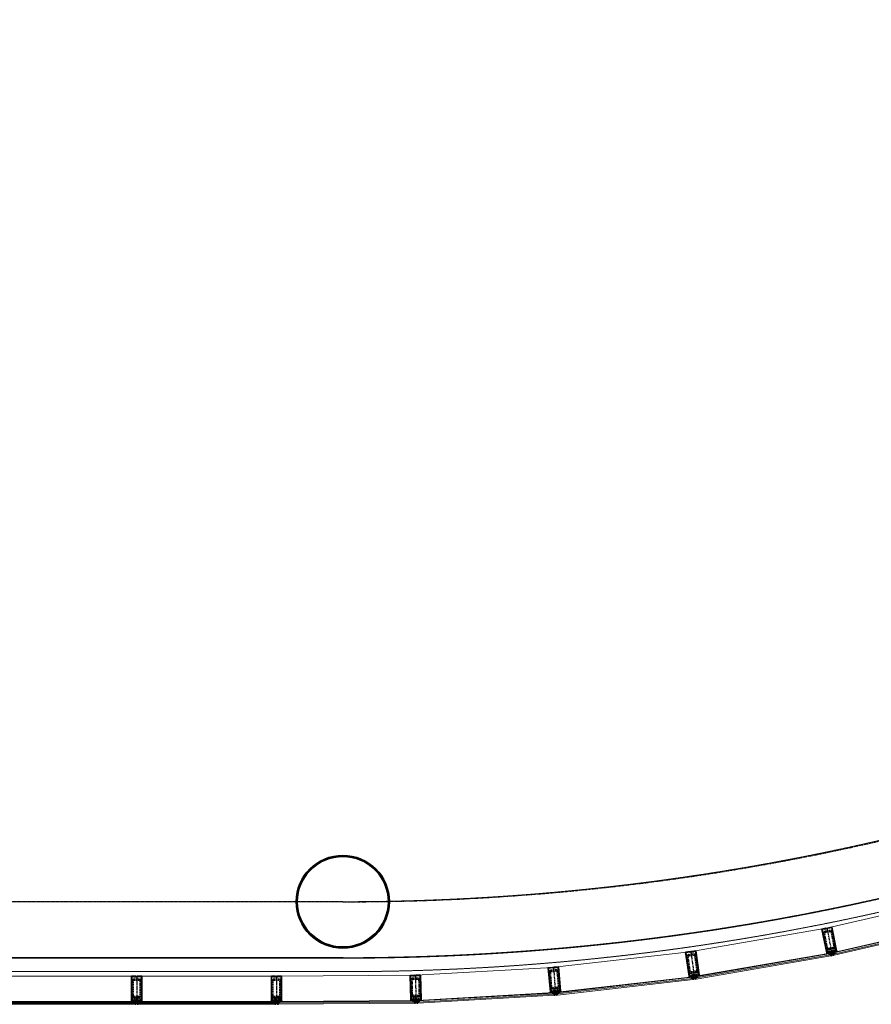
# Model space of a CAD drawing. Header units: millimetres. Extents: x 98667 to 994031, y -2704 to 533009.
# Tile 53 of 256: x 437862 to 447000, y 143919 to 154479. Entities that reach past the tile are written whole.
import ezdxf

# ---------------------------------------------------------------- set-up
doc = ezdxf.new("R2010")
doc.units = ezdxf.units.MM
for name, pattern in [('AP03000E0$0$CENTER', [50.8, 31.75, -6.35, 6.35, -6.35]), ('AP03000E0$0$HIDDEN', [9.525, 6.35, -3.175]), ('AP03000E0$0$HIDDENX2', [19.05, 12.7, -6.35]), ('sp00000g0$0$CENTER', [50.8, 31.75, -6.35, 6.35, -6.35])]:
    doc.linetypes.add(name, pattern=pattern)
for name, color, linetype in [('A-COL ENCLOUSER INNER', 1, 'Continuous'), ('A-COL ENCLOUSER OUTER', 6, 'Continuous'), ('sp00000g0$0$S-GRID', 1, 'sp00000g0$0$CENTER')]:
    doc.layers.add(name, color=color, linetype=linetype)
for name, color, linetype, lineweight in [('AP03000E0$0$A-FLOR-EDGE', 1, 'AP03000E0$0$HIDDENX2', 15), ('AP03000E0$0$A-GLAZ-FULL-EXTR', 2, 'Continuous', 20), ('AP03000E0$0$A-GLAZ-MULL-EXTR', 3, 'Continuous', 35), ('AP03000E0$0$A-WALL-FNSH', 1, 'Continuous', 15)]:
    doc.layers.add(name, color=color, linetype=linetype, lineweight=lineweight)
doc.layers.add('AP03000E0$0$A-Slab Edge Guide', color=55, linetype='Continuous', lineweight=15, plot=False)

msp = doc.modelspace()

# ---------------------------------------------------------------- linework, layer by layer
at = {"color": 251, "linetype": 'AP03000E0$0$CENTER'}
for p, q in [((446523, 144736), (446582, 144442)), ((445062, 144485), (445104, 144188)), ((443588, 144316), (443614, 144017)), ((439117, 144219), (439117, 143919)), ((440617, 144219), (440617, 143919)), ((442107, 144230), (442115, 143930))]:
    msp.add_line(p, q, dxfattribs=at)
at = {"layer": 'A-COL ENCLOUSER INNER', "color": 251}
for radius in [494, 485]:
    msp.add_circle((441329, 145019), radius, dxfattribs=at)
at = {"layer": 'A-COL ENCLOUSER OUTER', "color": 251}
msp.add_circle((441329, 145019), 500, dxfattribs=at)
at = {"layer": 'AP03000E0$0$A-FLOR-EDGE', "color": 251, "linetype": 'AP03000E0$0$HIDDEN'}
msp.add_line((441329, 144269), (402091, 144269), dxfattribs=at)
msp.add_arc((441331, 170536), 26267, 269.9967, 0.0004, dxfattribs=at)
at = {"layer": 'AP03000E0$0$A-GLAZ-FULL-EXTR', "color": 251}
for p, q in [((447960, 145067), (446532, 144738)), ((446593, 144475), (448020, 144804)), ((448022, 144798), (446594, 144469)), ((445071, 144486), (446514, 144734)), ((446597, 144457), (448024, 144787)), ((448027, 144775), (446600, 144446)), ((445053, 144483), (443597, 144316)), ((446594, 144469), (446593, 144475)), ((446606, 144472), (446594, 144469)), ((446609, 144460), (446606, 144472)), ((446614, 144461), (446612, 144473)), ((446560, 144468), (445116, 144220)), ((445117, 144214), (446561, 144462)), ((446563, 144450), (445119, 144202)), ((445121, 144190), (446565, 144439)), ((446545, 144447), (446543, 144459)), ((446544, 144456), (446550, 144457)), ((446545, 144450), (446544, 144456)), ((446551, 144451), (446545, 144450)), ((446549, 144460), (446561, 144462)), ((446551, 144448), (446549, 144460)), ((446550, 144457), (446551, 144451)), ((446563, 144450), (446551, 144448)), ((446561, 144462), (446560, 144468)), ((446561, 144462), (446563, 144450)), ((446565, 144439), (446563, 144450)), ((446594, 144469), (446597, 144457)), ((446597, 144457), (446609, 144460)), ((446600, 144446), (446597, 144457)), ((446612, 144470), (446607, 144469)), ((446607, 144469), (446608, 144463)), ((446608, 144463), (446614, 144464)), ((446614, 144464), (446612, 144470)), ((442116, 144230), (443579, 144315)), ((439099, 144219), (437634, 144219)), ((440599, 144219), (439134, 144219)), ((442096, 144230), (440632, 144219)), ((443628, 144048), (445083, 144215)), ((445084, 144209), (443629, 144042)), ((443630, 144030), (445085, 144197)), ((445087, 144185), (443631, 144018)), ((445068, 144195), (445066, 144207)), ((445067, 144204), (445073, 144205)), ((445067, 144198), (445067, 144204)), ((445073, 144199), (445067, 144198)), ((445072, 144208), (445084, 144209)), ((445074, 144196), (445072, 144208)), ((445073, 144205), (445073, 144199)), ((445085, 144197), (445074, 144196)), ((445083, 144215), (445084, 144209)), ((445084, 144209), (445085, 144197)), ((445085, 144197), (445087, 144185)), ((445116, 144220), (445117, 144214)), ((445129, 144216), (445117, 144214)), ((445117, 144214), (445119, 144202)), ((445119, 144202), (445131, 144204)), ((445119, 144202), (445121, 144190)), ((445131, 144204), (445129, 144216)), ((445136, 144214), (445130, 144213)), ((445130, 144213), (445131, 144207)), ((445131, 144207), (445137, 144208)), ((445137, 144205), (445135, 144217)), ((445137, 144208), (445136, 144214)), ((443629, 144042), (443628, 144048)), ((437634, 143949), (439099, 143949)), ((439099, 143943), (437634, 143943)), ((439081, 143931), (439081, 143943)), ((439087, 143931), (439087, 143943)), ((439087, 143943), (439099, 143943)), ((439099, 143949), (439099, 143943)), ((439099, 143943), (439099, 143931)), ((439134, 143943), (439134, 143949)), ((439134, 143949), (440599, 143949)), ((440599, 143943), (439134, 143943)), ((439146, 143943), (439134, 143943)), ((439134, 143943), (439134, 143931)), ((439146, 143931), (439146, 143943)), ((439152, 143931), (439152, 143943)), ((440581, 143931), (440581, 143943)), ((440587, 143931), (440587, 143943)), ((440587, 143943), (440599, 143943)), ((440599, 143949), (440599, 143943)), ((440599, 143943), (440599, 143931)), ((440634, 143949), (442098, 143960)), ((442098, 143954), (440634, 143943)), ((440634, 143943), (440634, 143949)), ((440646, 143943), (440634, 143943)), ((440634, 143943), (440634, 143931)), ((440646, 143931), (440646, 143943)), ((440652, 143931), (440652, 143943)), ((442080, 143942), (442080, 143954)), ((442080, 143945), (442080, 143951)), ((442080, 143951), (442086, 143951)), ((442086, 143945), (442080, 143945)), ((442086, 143942), (442086, 143954)), ((442086, 143954), (442098, 143954)), ((442086, 143951), (442086, 143945)), ((442098, 143960), (442098, 143954)), ((442098, 143954), (442098, 143942)), ((443595, 144045), (442131, 143961)), ((442131, 143961), (442132, 143955)), ((442132, 143955), (443595, 144039)), ((443596, 144027), (442132, 143943)), ((442144, 143955), (442132, 143955)), ((442132, 143955), (442132, 143943)), ((442132, 143943), (442133, 143931)), ((442132, 143943), (442144, 143943)), ((442133, 143931), (443596, 144015)), ((442144, 143943), (442144, 143955)), ((442150, 143953), (442144, 143952)), ((442144, 143952), (442144, 143946)), ((442144, 143946), (442150, 143947)), ((442150, 143944), (442149, 143956)), ((442150, 143947), (442150, 143953)), ((443578, 144026), (443577, 144038)), ((443577, 144035), (443583, 144036)), ((443578, 144029), (443577, 144035)), ((443584, 144030), (443578, 144029)), ((443584, 144027), (443583, 144039)), ((443583, 144039), (443595, 144039)), ((443583, 144036), (443584, 144030)), ((443596, 144027), (443584, 144027)), ((443595, 144039), (443595, 144045)), ((443595, 144039), (443596, 144027)), ((443596, 144015), (443596, 144027)), ((443641, 144044), (443629, 144042)), ((443629, 144042), (443630, 144030)), ((443630, 144030), (443642, 144032)), ((443631, 144018), (443630, 144030)), ((443642, 144032), (443641, 144044)), ((443647, 144041), (443641, 144041)), ((443641, 144041), (443642, 144035)), ((443642, 144035), (443648, 144035)), ((443648, 144032), (443647, 144044)), ((443648, 144035), (443647, 144041)), ((437634, 143931), (439099, 143931)), ((439099, 143919), (437634, 143919)), ((439081, 143934), (439081, 143940)), ((439081, 143940), (439087, 143940)), ((439087, 143934), (439081, 143934)), ((439087, 143940), (439087, 143934)), ((439099, 143931), (439087, 143931)), ((439099, 143931), (439099, 143919)), ((439134, 143919), (439134, 143931)), ((439134, 143931), (440599, 143931)), ((439134, 143931), (439146, 143931)), ((440599, 143919), (439134, 143919)), ((439152, 143940), (439146, 143940)), ((439146, 143940), (439146, 143934)), ((439146, 143934), (439152, 143934)), ((439152, 143934), (439152, 143940)), ((440581, 143934), (440581, 143940)), ((440581, 143940), (440587, 143940)), ((440587, 143934), (440581, 143934)), ((440587, 143940), (440587, 143934)), ((440599, 143931), (440587, 143931)), ((440599, 143931), (440599, 143919)), ((440634, 143931), (442098, 143942)), ((440634, 143919), (440634, 143931)), ((440634, 143931), (440646, 143931)), ((442098, 143930), (440634, 143919)), ((440652, 143940), (440646, 143940)), ((440646, 143940), (440646, 143934)), ((440646, 143934), (440652, 143934)), ((440652, 143934), (440652, 143940)), ((442098, 143942), (442086, 143942)), ((442098, 143942), (442098, 143930))]:
    msp.add_line(p, q, dxfattribs=at)
at = {"layer": 'AP03000E0$0$A-GLAZ-FULL-EXTR', "color": 251, "linetype": 'Continuous'}
for p, q in [((446601, 144458), (446601, 144470)), ((446604, 144459), (446604, 144471)), ((446550, 144459), (446561, 144461)), ((446550, 144456), (446562, 144458)), ((446551, 144453), (446562, 144455)), ((446551, 144450), (446563, 144452)), ((446554, 144449), (446552, 144461)), ((446557, 144449), (446555, 144461)), ((446560, 144450), (446558, 144462)), ((446594, 144469), (446594, 144469)), ((446595, 144467), (446607, 144467)), ((446595, 144464), (446608, 144464)), ((446596, 144461), (446608, 144461)), ((446597, 144457), (446597, 144470)), ((446597, 144458), (446598, 144458)), ((446600, 144470), (446606, 144470)), ((446607, 144460), (446607, 144467)), ((445072, 144206), (445072, 144208)), ((445072, 144207), (445084, 144207)), ((445073, 144203), (445085, 144203)), ((445073, 144200), (445085, 144200)), ((445073, 144197), (445085, 144197)), ((445075, 144196), (445076, 144208)), ((445079, 144196), (445079, 144208)), ((445082, 144197), (445082, 144209)), ((445085, 144197), (445085, 144201)), ((445118, 144212), (445130, 144214)), ((445118, 144209), (445130, 144211)), ((445121, 144202), (445119, 144214)), ((445119, 144205), (445131, 144207)), ((445119, 144202), (445131, 144204)), ((445124, 144203), (445122, 144215)), ((445127, 144203), (445125, 144215)), ((445130, 144204), (445128, 144216)), ((439089, 143931), (439090, 143943)), ((439093, 143931), (439093, 143943)), ((439096, 143931), (439096, 143943)), ((439099, 143931), (439099, 143943)), ((439137, 143931), (439137, 143943)), ((439140, 143931), (439140, 143943)), ((439143, 143931), (439143, 143943)), ((440587, 143942), (440599, 143942)), ((440588, 143931), (440588, 143943)), ((440591, 143931), (440591, 143943)), ((440594, 143931), (440594, 143943)), ((440598, 143931), (440598, 143943)), ((440636, 143931), (440636, 143943)), ((440639, 143931), (440639, 143943)), ((440642, 143931), (440642, 143943)), ((440645, 143931), (440645, 143943)), ((442086, 143952), (442098, 143952)), ((442086, 143949), (442098, 143949)), ((442086, 143946), (442098, 143946)), ((442086, 143943), (442098, 143943)), ((442087, 143942), (442087, 143954)), ((442090, 143942), (442090, 143954)), ((442093, 143942), (442093, 143954)), ((442096, 143942), (442096, 143954)), ((442132, 143953), (442144, 143953)), ((442132, 143949), (442144, 143950)), ((442132, 143946), (442144, 143947)), ((442132, 143943), (442144, 143944)), ((442135, 143943), (442135, 143955)), ((442139, 143943), (442138, 143955)), ((442142, 143943), (442141, 143955)), ((443584, 144027), (443583, 144039)), ((443583, 144038), (443595, 144038)), ((443583, 144035), (443595, 144035)), ((443584, 144031), (443596, 144032)), ((443584, 144028), (443596, 144029)), ((443587, 144027), (443586, 144039)), ((443590, 144027), (443590, 144039)), ((443593, 144027), (443593, 144039)), ((443629, 144041), (443641, 144041)), ((443629, 144038), (443641, 144038)), ((443629, 144035), (443642, 144035)), ((443630, 144030), (443630, 144042)), ((443630, 144032), (443641, 144032)), ((443633, 144031), (443633, 144043)), ((443637, 144031), (443637, 144043)), ((443640, 144031), (443640, 144043)), ((439087, 143942), (439099, 143942)), ((439087, 143939), (439099, 143939)), ((439087, 143936), (439099, 143936)), ((439087, 143933), (439099, 143933)), ((439134, 143942), (439146, 143942)), ((439134, 143939), (439146, 143939)), ((439134, 143936), (439146, 143936)), ((439134, 143933), (439146, 143932)), ((440587, 143939), (440599, 143939)), ((440587, 143936), (440599, 143936)), ((440587, 143933), (440599, 143933)), ((440634, 143942), (440646, 143942)), ((440634, 143939), (440646, 143939)), ((440634, 143936), (440646, 143936)), ((440634, 143933), (440646, 143933))]:
    msp.add_line(p, q, dxfattribs=at)
at = {"layer": 'AP03000E0$0$A-GLAZ-MULL-EXTR', "color": 251}
for p, q in [((446513, 144734), (446469, 144725)), ((446469, 144725), (446521, 144470)), ((446473, 144723), (446514, 144731)), ((446512, 144527), (446473, 144723)), ((446529, 144734), (446492, 144727)), ((446492, 144727), (446493, 144724)), ((446493, 144724), (446534, 144732)), ((446514, 144731), (446513, 144734)), ((446577, 144747), (446528, 144737)), ((446528, 144737), (446529, 144734)), ((446534, 144735), (446575, 144744)), ((446534, 144732), (446534, 144735)), ((446575, 144744), (446614, 144547)), ((446628, 144492), (446577, 144747)), ((445007, 144477), (445057, 144484)), ((445044, 144219), (445007, 144477)), ((445052, 144480), (445011, 144474)), ((445011, 144474), (445039, 144276)), ((445053, 144477), (445052, 144480)), ((445094, 144483), (445053, 144477)), ((445057, 144481), (445094, 144486)), ((445057, 144484), (445057, 144481)), ((445072, 144486), (445116, 144492)), ((445114, 144489), (445072, 144483)), ((445072, 144483), (445072, 144486)), ((445094, 144486), (445094, 144483)), ((445142, 144291), (445114, 144489)), ((445116, 144492), (445153, 144235)), ((446524, 144471), (446512, 144527)), ((446521, 144470), (446522, 144466)), ((446522, 144466), (446563, 144474)), ((446562, 144479), (446524, 144471)), ((446586, 144487), (446545, 144478)), ((446545, 144478), (446546, 144475)), ((446546, 144475), (446582, 144483)), ((446567, 144480), (446562, 144479)), ((446563, 144474), (446570, 144440)), ((446575, 144441), (446567, 144480)), ((446582, 144483), (446590, 144444)), ((446587, 144484), (446586, 144487)), ((446626, 144492), (446587, 144484)), ((446588, 144479), (446629, 144487)), ((446595, 144445), (446588, 144479)), ((446629, 144487), (446607, 144483)), ((446607, 144483), (446608, 144478)), ((446608, 144478), (446635, 144483)), ((446614, 144547), (446626, 144492)), ((446629, 144487), (446628, 144492)), ((446635, 144483), (446629, 144487)), ((446518, 144460), (446522, 144466)), ((446545, 144465), (446518, 144460)), ((446522, 144466), (446544, 144470)), ((446544, 144470), (446545, 144465)), ((446570, 144440), (446575, 144441)), ((446590, 144444), (446595, 144445)), ((443533, 144311), (443583, 144315)), ((443556, 144052), (443533, 144311)), ((443578, 144312), (443537, 144308)), ((443537, 144308), (443554, 144109)), ((443579, 144309), (443578, 144312)), ((443621, 144312), (443579, 144309)), ((443583, 144315), (443583, 144312)), ((443583, 144312), (443620, 144315)), ((443598, 144317), (443643, 144320)), ((443640, 144317), (443598, 144314)), ((443598, 144314), (443598, 144317)), ((443620, 144315), (443621, 144312)), ((443657, 144118), (443640, 144317)), ((443643, 144320), (443665, 144061)), ((445039, 144276), (445047, 144220)), ((445150, 144235), (445142, 144291)), ((439107, 144219), (439062, 144219)), ((439062, 144219), (439062, 143959)), ((439065, 144016), (439065, 144216)), ((439065, 144216), (439107, 144216)), ((439122, 144216), (439085, 144216)), ((439085, 144216), (439085, 144213)), ((439085, 144213), (439127, 144213)), ((439107, 144216), (439107, 144219)), ((439172, 144219), (439122, 144219)), ((439122, 144219), (439122, 144216)), ((439127, 144213), (439127, 144216)), ((439127, 144216), (439169, 144216)), ((439169, 144216), (439169, 144016)), ((439172, 143959), (439172, 144219)), ((440607, 144219), (440562, 144219)), ((440562, 144219), (440562, 143959)), ((440565, 144016), (440565, 144216)), ((440565, 144216), (440607, 144216)), ((440622, 144216), (440585, 144216)), ((440585, 144216), (440585, 144213)), ((440585, 144213), (440627, 144213)), ((440607, 144216), (440607, 144219)), ((440672, 144219), (440622, 144219)), ((440622, 144219), (440622, 144216)), ((440627, 144213), (440627, 144216)), ((440627, 144216), (440669, 144216)), ((440669, 144216), (440669, 144016)), ((440672, 143959), (440672, 144219)), ((442097, 144230), (442052, 144228)), ((442052, 144228), (442059, 143969)), ((442055, 144226), (442097, 144227)), ((442061, 144026), (442055, 144226)), ((442112, 144227), (442075, 144226)), ((442075, 144226), (442075, 144223)), ((442075, 144223), (442117, 144224)), ((442097, 144227), (442097, 144230)), ((442162, 144232), (442112, 144230)), ((442112, 144230), (442112, 144227)), ((442117, 144227), (442159, 144229)), ((442117, 144224), (442117, 144227)), ((442159, 144229), (442165, 144029)), ((442169, 143972), (442162, 144232)), ((445041, 144209), (445045, 144214)), ((445068, 144213), (445041, 144209)), ((445045, 144214), (445044, 144219)), ((445087, 144220), (445045, 144214)), ((445045, 144214), (445067, 144218)), ((445047, 144220), (445086, 144225)), ((445067, 144218), (445068, 144213)), ((445086, 144228), (445127, 144234)), ((445086, 144225), (445086, 144228)), ((445092, 144186), (445087, 144220)), ((445128, 144231), (445091, 144226)), ((445091, 144226), (445097, 144187)), ((445097, 144187), (445092, 144186)), ((445106, 144228), (445111, 144229)), ((445112, 144189), (445106, 144228)), ((445111, 144229), (445150, 144235)), ((445154, 144230), (445112, 144224)), ((445112, 144224), (445117, 144189)), ((445117, 144189), (445112, 144189)), ((445127, 144234), (445128, 144231)), ((445154, 144230), (445131, 144227)), ((445131, 144227), (445132, 144222)), ((445132, 144222), (445159, 144226)), ((445153, 144235), (445154, 144230)), ((445159, 144226), (445154, 144230)), ((443554, 144109), (443559, 144052)), ((443556, 144047), (443556, 144052)), ((443598, 144051), (443556, 144047)), ((443556, 144047), (443579, 144049)), ((443559, 144052), (443598, 144056)), ((443579, 144049), (443579, 144044)), ((443598, 144059), (443640, 144062)), ((443598, 144056), (443598, 144059)), ((443601, 144016), (443598, 144051)), ((443640, 144059), (443603, 144056)), ((443603, 144056), (443606, 144016)), ((443618, 144057), (443623, 144058)), ((443621, 144017), (443618, 144057)), ((443623, 144058), (443662, 144061)), ((443666, 144056), (443623, 144053)), ((443623, 144053), (443626, 144018)), ((443640, 144062), (443640, 144059)), ((443666, 144056), (443643, 144054)), ((443643, 144054), (443644, 144050)), ((443644, 144050), (443671, 144052)), ((443662, 144061), (443657, 144118)), ((443665, 144061), (443666, 144056)), ((443671, 144052), (443666, 144056)), ((439057, 143949), (439062, 143954)), ((439084, 143949), (439057, 143949)), ((439062, 143959), (439062, 143954)), ((439062, 143954), (439104, 143954)), ((439062, 143954), (439084, 143954)), ((439065, 143959), (439065, 144016)), ((439104, 143959), (439065, 143959)), ((439084, 143954), (439084, 143949)), ((439129, 143962), (439087, 143962)), ((439087, 143962), (439087, 143959)), ((439087, 143959), (439124, 143959)), ((439109, 143959), (439104, 143959)), ((439104, 143954), (439104, 143919)), ((439109, 143919), (439109, 143959)), ((439124, 143959), (439124, 143919)), ((439129, 143959), (439129, 143962)), ((439169, 143959), (439129, 143959)), ((439129, 143919), (439129, 143954)), ((439129, 143954), (439172, 143954)), ((439172, 143954), (439149, 143954)), ((439149, 143954), (439149, 143949)), ((439149, 143949), (439177, 143949)), ((439169, 144016), (439169, 143959)), ((439172, 143954), (439172, 143959)), ((439177, 143949), (439172, 143954)), ((440557, 143949), (440562, 143954)), ((440584, 143949), (440557, 143949)), ((440562, 143959), (440562, 143954)), ((440562, 143954), (440604, 143954)), ((440562, 143954), (440584, 143954)), ((440565, 143959), (440565, 144016)), ((440604, 143959), (440565, 143959)), ((440584, 143954), (440584, 143949)), ((440629, 143962), (440587, 143962)), ((440587, 143962), (440587, 143959)), ((440587, 143959), (440624, 143959)), ((440609, 143959), (440604, 143959)), ((440604, 143954), (440604, 143919)), ((440609, 143919), (440609, 143959)), ((440624, 143959), (440624, 143919)), ((440629, 143959), (440629, 143962)), ((440669, 143959), (440629, 143959)), ((440629, 143919), (440629, 143954)), ((440629, 143954), (440672, 143954)), ((440672, 143954), (440649, 143954)), ((440649, 143954), (440649, 143949)), ((440649, 143949), (440677, 143949)), ((440669, 144016), (440669, 143959)), ((440672, 143954), (440672, 143959)), ((440677, 143949), (440672, 143954)), ((442055, 143958), (442059, 143964)), ((442082, 143959), (442055, 143958)), ((442059, 143969), (442059, 143964)), ((442059, 143964), (442102, 143965)), ((442059, 143964), (442082, 143964)), ((442062, 143969), (442061, 144026)), ((442102, 143970), (442062, 143969)), ((442082, 143964), (442082, 143959)), ((442127, 143974), (442085, 143972)), ((442085, 143972), (442085, 143969)), ((442085, 143969), (442122, 143970)), ((442107, 143970), (442102, 143970)), ((442102, 143965), (442103, 143930)), ((442108, 143930), (442107, 143970)), ((442122, 143970), (442123, 143930)), ((442127, 143971), (442127, 143974)), ((442166, 143972), (442127, 143971)), ((442127, 143966), (442169, 143967)), ((442128, 143931), (442127, 143966)), ((442169, 143967), (442147, 143966)), ((442147, 143966), (442147, 143961)), ((442147, 143961), (442175, 143962)), ((442165, 144029), (442166, 143972)), ((442169, 143967), (442169, 143972)), ((442175, 143962), (442169, 143967)), ((443552, 144042), (443556, 144047)), ((443579, 144044), (443552, 144042)), ((443606, 144016), (443601, 144016)), ((443626, 144018), (443621, 144017)), ((439104, 143919), (439109, 143919)), ((439124, 143919), (439129, 143919)), ((440604, 143919), (440609, 143919)), ((440624, 143919), (440629, 143919)), ((442103, 143930), (442108, 143930)), ((442123, 143930), (442128, 143931))]:
    msp.add_line(p, q, dxfattribs=at)
at = {"layer": 'AP03000E0$0$A-GLAZ-MULL-EXTR', "color": 251, "linetype": 'AP03000E0$0$HIDDENX2'}
for p, q in [((446505, 144702), (446554, 144712)), ((446507, 144690), (446556, 144699)), ((446571, 144690), (446600, 144543)), ((446583, 144692), (446613, 144545)), ((446515, 144525), (446485, 144672)), ((446527, 144528), (446497, 144675)), ((446520, 144501), (446618, 144521)), ((446524, 144481), (446520, 144501)), ((446573, 144491), (446524, 144481)), ((446591, 144528), (446542, 144518)), ((446593, 144516), (446544, 144506)), ((446622, 144501), (446573, 144491)), ((446618, 144521), (446622, 144501)), ((445020, 144423), (445041, 144275)), ((445032, 144425), (445054, 144276)), ((445091, 144458), (445041, 144451)), ((445092, 144446), (445043, 144439)), ((445128, 144287), (445107, 144435)), ((445140, 144289), (445119, 144437)), ((443616, 144288), (443566, 144284)), ((443617, 144276), (443567, 144271)), ((443643, 144115), (443630, 144264)), ((443656, 144116), (443643, 144265)), ((445144, 144264), (445045, 144250)), ((445068, 144266), (445117, 144273)), ((445069, 144253), (445119, 144260)), ((445147, 144244), (445144, 144264)), ((439067, 144014), (439067, 144164)), ((439079, 144014), (439079, 144164)), ((439092, 144189), (439142, 144189)), ((439092, 144176), (439142, 144176)), ((439154, 144164), (439154, 144014)), ((439167, 144164), (439167, 144014)), ((440567, 144014), (440567, 144164)), ((440579, 144014), (440579, 144164)), ((440592, 144189), (440642, 144189)), ((440592, 144176), (440642, 144176)), ((440654, 144164), (440654, 144014)), ((440667, 144164), (440667, 144014)), ((442063, 144024), (442058, 144174)), ((442075, 144024), (442071, 144174)), ((442082, 144199), (442132, 144201)), ((442083, 144187), (442133, 144188)), ((442146, 144176), (442150, 144026)), ((442158, 144177), (442163, 144027)), ((443543, 144257), (443556, 144107)), ((443556, 144258), (443568, 144108)), ((445045, 144250), (445048, 144230)), ((445048, 144230), (445097, 144237)), ((445097, 144237), (445147, 144244)), ((443658, 144091), (443558, 144082)), ((443558, 144082), (443560, 144062)), ((443560, 144062), (443610, 144067)), ((443582, 144097), (443632, 144101)), ((443583, 144084), (443633, 144089)), ((443610, 144067), (443659, 144071)), ((443659, 144071), (443658, 144091)), ((439067, 143969), (439067, 143989)), ((439067, 143989), (439167, 143989)), ((439117, 143969), (439067, 143969)), ((439142, 144001), (439092, 144001)), ((439142, 143989), (439092, 143989)), ((439167, 143969), (439117, 143969)), ((439167, 143989), (439167, 143969)), ((440567, 143969), (440567, 143989)), ((440567, 143989), (440667, 143989)), ((440617, 143969), (440567, 143969)), ((440642, 144001), (440592, 144001)), ((440642, 143989), (440592, 143989)), ((440667, 143969), (440617, 143969)), ((440667, 143989), (440667, 143969)), ((442063, 143999), (442163, 144002)), ((442064, 143979), (442063, 143999)), ((442114, 143980), (442064, 143979)), ((442138, 144013), (442088, 144012)), ((442138, 144001), (442088, 143999)), ((442164, 143982), (442114, 143980)), ((442163, 144002), (442164, 143982))]:
    msp.add_line(p, q, dxfattribs=at)
at = {"layer": 'AP03000E0$0$A-GLAZ-MULL-EXTR', "color": 251, "linetype": 'Continuous'}
for p, q in [((446607, 144482), (446629, 144482)), ((446608, 144479), (446608, 144483)), ((446608, 144479), (446614, 144479)), ((446611, 144479), (446611, 144484)), ((446614, 144479), (446615, 144484)), ((446618, 144480), (446618, 144485)), ((446620, 144485), (446632, 144485)), ((446621, 144480), (446621, 144486)), ((446624, 144481), (446624, 144486)), ((446627, 144482), (446627, 144487)), ((446630, 144482), (446630, 144487)), ((446634, 144483), (446634, 144485)), ((446518, 144460), (446521, 144460)), ((446519, 144460), (446519, 144462)), ((446520, 144464), (446537, 144463)), ((446522, 144461), (446522, 144466)), ((446526, 144461), (446526, 144466)), ((446527, 144467), (446544, 144467)), ((446529, 144462), (446529, 144467)), ((446532, 144463), (446532, 144468)), ((446535, 144463), (446535, 144468)), ((446538, 144464), (446538, 144469)), ((446541, 144464), (446541, 144470)), ((446543, 144470), (446544, 144470)), ((446545, 144465), (446545, 144465)), ((445041, 144209), (445041, 144210)), ((445042, 144211), (445067, 144215)), ((445045, 144209), (445044, 144213)), ((445048, 144210), (445047, 144215)), ((445051, 144210), (445050, 144215)), ((445054, 144211), (445053, 144216)), ((445057, 144211), (445056, 144216)), ((445060, 144212), (445060, 144217)), ((445063, 144212), (445063, 144217)), ((445067, 144213), (445066, 144217)), ((445132, 144224), (445157, 144228)), ((445133, 144222), (445132, 144227)), ((445136, 144222), (445135, 144227)), ((445139, 144223), (445138, 144228)), ((445142, 144223), (445141, 144228)), ((445145, 144224), (445144, 144229)), ((445148, 144224), (445148, 144229)), ((445151, 144225), (445151, 144230)), ((445155, 144225), (445154, 144230)), ((445158, 144226), (445157, 144227)), ((443571, 144043), (443570, 144048)), ((443574, 144043), (443573, 144048)), ((443577, 144044), (443577, 144049)), ((443643, 144053), (443668, 144055)), ((443647, 144050), (443646, 144055)), ((443650, 144050), (443649, 144055)), ((443653, 144050), (443653, 144055)), ((443656, 144051), (443656, 144056)), ((443659, 144051), (443659, 144056)), ((443662, 144051), (443662, 144056)), ((443666, 144051), (443665, 144056)), ((443669, 144052), (443669, 144054)), ((439059, 143951), (439084, 143951)), ((439059, 143949), (439059, 143951)), ((439062, 143949), (439062, 143954)), ((439065, 143949), (439065, 143954)), ((439068, 143949), (439068, 143954)), ((439072, 143949), (439072, 143954)), ((439075, 143949), (439075, 143954)), ((439078, 143949), (439078, 143954)), ((439081, 143949), (439081, 143954)), ((439149, 143951), (439175, 143951)), ((439151, 143949), (439151, 143954)), ((439154, 143949), (439154, 143954)), ((439157, 143949), (439157, 143954)), ((439161, 143949), (439161, 143954)), ((439164, 143949), (439164, 143954)), ((439167, 143949), (439167, 143954)), ((439170, 143949), (439170, 143954)), ((439173, 143949), (439173, 143952)), ((439176, 143949), (439176, 143949)), ((440558, 143949), (440558, 143949)), ((440559, 143951), (440584, 143951)), ((440561, 143949), (440561, 143953)), ((440564, 143949), (440564, 143954)), ((440567, 143949), (440567, 143954)), ((440570, 143949), (440570, 143954)), ((440573, 143949), (440573, 143954)), ((440577, 143949), (440577, 143954)), ((440580, 143949), (440580, 143954)), ((440583, 143949), (440583, 143954)), ((440649, 143951), (440675, 143951)), ((440650, 143949), (440650, 143954)), ((440653, 143949), (440653, 143954)), ((440656, 143949), (440656, 143954)), ((440659, 143949), (440659, 143954)), ((440662, 143949), (440662, 143954)), ((440665, 143949), (440666, 143954)), ((440669, 143949), (440669, 143954)), ((440672, 143949), (440672, 143954)), ((440675, 143949), (440675, 143950)), ((442056, 143958), (442056, 143960)), ((442057, 143961), (442082, 143961)), ((442059, 143959), (442059, 143964)), ((442063, 143959), (442063, 143964)), ((442066, 143959), (442066, 143964)), ((442069, 143959), (442069, 143964)), ((442072, 143959), (442072, 143964)), ((442075, 143959), (442075, 143964)), ((442078, 143959), (442078, 143964)), ((442079, 143964), (442082, 143964)), ((442082, 143959), (442082, 143964)), ((442147, 143964), (442173, 143964)), ((442148, 143961), (442148, 143966)), ((442151, 143961), (442151, 143966)), ((442155, 143961), (442155, 143966)), ((442158, 143961), (442158, 143966)), ((442161, 143962), (442161, 143967)), ((442164, 143962), (442164, 143967)), ((442167, 143962), (442167, 143967)), ((442171, 143962), (442171, 143966)), ((442174, 143962), (442174, 143963)), ((443552, 144042), (443552, 144042)), ((443554, 144045), (443579, 144047)), ((443555, 144042), (443555, 144045)), ((443558, 144042), (443558, 144047)), ((443561, 144042), (443561, 144047)), ((443564, 144043), (443564, 144048)), ((443568, 144043), (443567, 144048))]:
    msp.add_line(p, q, dxfattribs=at)
at = {"layer": 'AP03000E0$0$A-GLAZ-MULL-EXTR', "color": 251, "linetype": 'AP03000E0$0$HIDDENX2'}
for centre, radius, start, end in [((446510, 144677), 25, 101.3818, 191.3818), ((446510, 144677), 12.5, 101.3818, 191.3818), ((446559, 144687), 25, 11.3818, 101.3818), ((446559, 144687), 12.5, 11.3818, 101.3818), ((446539, 144530), 25, 191.3818, 281.3818), ((446539, 144530), 12.5, 191.3818, 281.3818), ((446588, 144540), 12.5, 281.3818, 11.3818), ((446588, 144540), 25, 281.3818, 11.3818), ((445045, 144427), 25, 98.1527, 188.1527), ((445045, 144427), 12.5, 98.1527, 188.1527), ((445094, 144434), 25, 8.1527, 98.1527), ((445094, 144434), 12.5, 8.1527, 98.1527), ((443568, 144259), 25, 94.9236, 184.9236), ((443568, 144259), 12.5, 94.9236, 184.9236), ((443618, 144263), 25, 4.9236, 94.9236), ((443618, 144263), 12.5, 4.9236, 94.9236), ((445066, 144278), 25, 188.1527, 278.1527), ((445066, 144278), 12.5, 188.1527, 278.1527), ((445115, 144285), 12.5, 278.1527, 8.1527), ((445115, 144285), 25, 278.1527, 8.1527), ((439092, 144164), 25, 90, 180), ((439092, 144164), 12.5, 90, 180), ((439142, 144164), 25, 360, 90), ((439142, 144164), 12.5, 360, 90), ((440592, 144164), 25, 90, 180), ((440592, 144164), 12.5, 90, 180), ((440642, 144164), 25, 360, 90), ((440642, 144164), 12.5, 360, 90), ((442083, 144174), 25, 91.6923, 181.6923), ((442083, 144174), 12.5, 91.6923, 181.6923), ((442133, 144176), 25, 1.6923, 91.6923), ((442133, 144176), 12.5, 1.6923, 91.6923), ((443581, 144109), 25, 184.9236, 274.9236), ((443581, 144109), 12.5, 184.9236, 274.9236), ((443631, 144114), 12.5, 274.9236, 4.9236), ((443631, 144114), 25, 274.9236, 4.9236), ((439092, 144014), 25, 180, 270), ((439092, 144014), 12.5, 180, 270), ((439142, 144014), 25, 270, 360), ((439142, 144014), 12.5, 270, 360), ((440592, 144014), 25, 180, 270), ((440592, 144014), 12.5, 180, 270), ((440642, 144014), 25, 270, 360), ((440642, 144014), 12.5, 270, 360), ((442088, 144024), 25, 181.6923, 271.6923), ((442088, 144024), 12.5, 181.6923, 271.6923), ((442138, 144026), 25, 271.6923, 1.6923), ((442138, 144026), 12.5, 271.6923, 1.6923)]:
    msp.add_arc(centre, radius, start, end, dxfattribs=at)
at = {"layer": 'AP03000E0$0$A-GLAZ-MULL-EXTR', "color": 251}
for centre, start, end in [((446567, 144443), 39.4425, 163.3212), ((446567, 144442), 39.4425, 163.3212), ((446567, 144441), 39.4425, 163.3212), ((446568, 144440), 39.4425, 163.3212), ((446568, 144439), 39.4425, 163.3212), ((446568, 144438), 39.4425, 163.3212), ((446597, 144448), 39.4425, 163.3212), ((446596, 144449), 39.4425, 163.3212), ((446597, 144447), 39.4425, 163.3212), ((446597, 144446), 39.4425, 163.3212), ((446597, 144445), 39.4425, 163.3212), ((446597, 144444), 39.4425, 163.3212), ((445089, 144189), 36.2134, 160.092), ((445089, 144188), 36.2134, 160.092), ((445089, 144187), 36.2134, 160.092), ((445089, 144186), 36.2134, 160.092), ((445089, 144185), 36.2134, 160.092), ((445090, 144184), 36.2134, 160.092), ((445118, 144193), 36.2134, 160.092), ((445119, 144192), 36.2134, 160.092), ((445119, 144191), 36.2134, 160.092), ((445119, 144190), 36.2134, 160.092), ((445119, 144189), 36.2134, 160.092), ((445119, 144188), 36.2134, 160.092), ((443599, 144019), 32.9842, 156.8629), ((443599, 144018), 32.9842, 156.8629), ((443599, 144017), 32.9842, 156.8629), ((443599, 144016), 32.9842, 156.8629), ((443599, 144015), 32.9842, 156.8629), ((443599, 144014), 32.9842, 156.8629), ((443629, 144022), 32.9842, 156.8629), ((443629, 144021), 32.9842, 156.8629), ((443629, 144020), 32.9842, 156.8629), ((443629, 144019), 32.9842, 156.8629), ((443629, 144018), 32.9842, 156.8629), ((443629, 144017), 32.9842, 156.8629), ((439102, 143922), 28.0606, 151.9393), ((439102, 143921), 28.0606, 151.9393), ((439102, 143920), 28.0606, 151.9393), ((439102, 143919), 28.0606, 151.9393), ((439102, 143918), 28.0606, 151.9393), ((439102, 143917), 28.0606, 151.9393), ((439132, 143922), 28.0606, 151.9393), ((439132, 143921), 28.0606, 151.9393), ((439132, 143920), 28.0606, 151.9393), ((439132, 143919), 28.0606, 151.9393), ((439132, 143918), 28.0606, 151.9393), ((439132, 143917), 28.0606, 151.9393), ((440602, 143922), 28.0606, 151.9393), ((440602, 143921), 28.0606, 151.9393), ((440602, 143920), 28.0606, 151.9393), ((440602, 143919), 28.0606, 151.9393), ((440602, 143918), 28.0606, 151.9393), ((440602, 143917), 28.0606, 151.9393), ((440632, 143922), 28.0606, 151.9393), ((440632, 143921), 28.0606, 151.9393), ((440632, 143920), 28.0606, 151.9393), ((440632, 143919), 28.0606, 151.9393), ((440632, 143918), 28.0606, 151.9393), ((440632, 143917), 28.0606, 151.9393), ((442100, 143933), 29.7529, 153.6316), ((442100, 143932), 29.7529, 153.6316), ((442100, 143931), 29.7529, 153.6316), ((442100, 143930), 29.7529, 153.6316), ((442100, 143929), 29.7529, 153.6316), ((442100, 143928), 29.7529, 153.6316), ((442130, 143934), 29.7529, 153.6316), ((442130, 143933), 29.7529, 153.6316), ((442130, 143932), 29.7529, 153.6316), ((442130, 143931), 29.7529, 153.6316), ((442130, 143930), 29.7529, 153.6316), ((442130, 143929), 29.7529, 153.6316)]:
    msp.add_arc(centre, 2.83, start, end, dxfattribs=at)
at = {"layer": 'AP03000E0$0$A-Slab Edge Guide', "color": 251, "linetype": 'AP03000E0$0$HIDDEN'}
msp.add_line((441329, 145019), (402091, 145019), dxfattribs=at)
msp.add_arc((441331, 170536), 25517, 269.9967, 0.0005, dxfattribs=at)
at = {"layer": 'AP03000E0$0$A-WALL-FNSH', "color": 251, "linetype": 'AP03000E0$0$HIDDEN'}
for p, q in [((441331, 144419), (402092, 144419)), ((441331, 144414), (402092, 144414))]:
    msp.add_line(p, q, dxfattribs=at)
for radius in [26124, 26119]:
    msp.add_arc((441329, 170537), radius, 270.0043, 359.9987, dxfattribs=at)
at = {"layer": 'sp00000g0$0$S-GRID', "color": 251}
msp.add_line((441329, 145019), (429752, 145019), dxfattribs=at)
msp.add_arc((441329, 170537), 25519, 270, 359.9987, dxfattribs=at)

doc.saveas('drawing.dxf')
